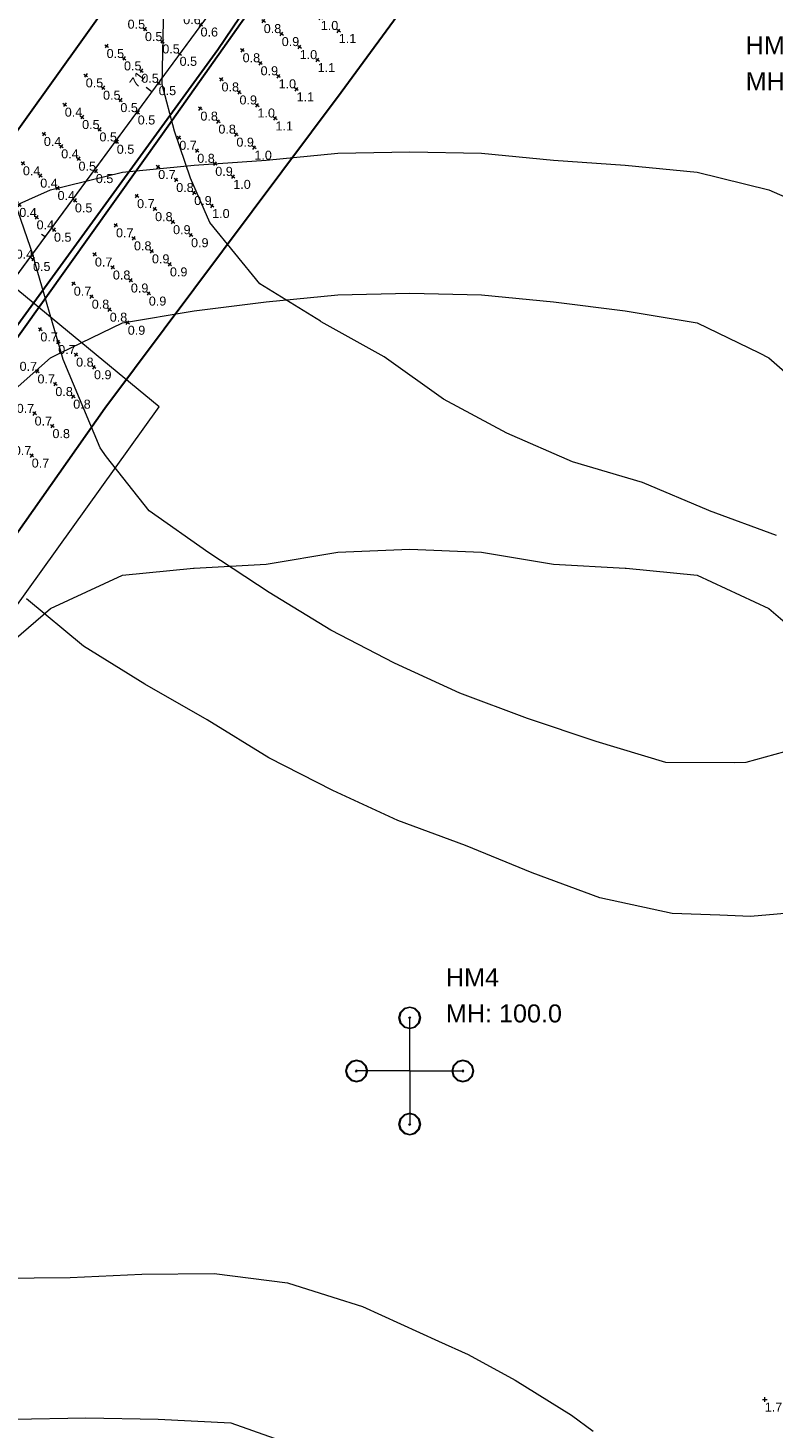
# Model space of a CAD drawing. Extents: x 11759 to 13757, y -2685 to 8839.
# Tile 43 of 55: x 12976 to 13183, y 5996 to 6384. Entities that reach past the tile are written whole.
import ezdxf

# ---------------------------------------------------------------- set-up
doc = ezdxf.new("R2010")
doc.units = 0
doc.header["$MEASUREMENT"] = 0
for name, color, linetype, lineweight in [('AGI32-115446_BK001 - Copy -- 2023-Jan-03 22h-01m-38s-DRAWING', 7, 'Continuous', 0), ('AGI32-Project_1-CALCPTS', 7, 'Continuous', 0), ('AGI32-Project_1-LUMINAIRE', 7, 'Continuous', 0), ('AGI32-Project_1-MARKPOINT', 7, 'Continuous', 0), ('AGI32-Project_1-OBJECT', 7, 'Continuous', 0), ('AGI32-Project_1-POLE_PENDANT', 7, 'Continuous', 0), ('AGI32-Project_1-STATISTICAL_AREA', 7, 'Continuous', 0), ('AGI32-Project_1-TEMPLATE', 7, 'Continuous', 0)]:
    doc.layers.add(name, color=color, linetype=linetype, lineweight=lineweight)
doc.styles.add('AGI32-Arial', font='arial.ttf')

# ---------------------------------------------------------------- blocks, each defined once
blk = doc.blocks.new('AGI32-ID1buv4w-Project_1-OBJECT-159')
at = {"layer": 'AGI32-Project_1-OBJECT', "color": 8, "linetype": 'Continuous', "lineweight": 0}
blk.add_polyline3d([(601.258, 4221.581, 18.039), (574.573, 4183.459, 18.039), (644.463, 4127.546, 18.039), (911.319, 4499.873, 18.039), (846.511, 4553.244, 18.039)], close=True, dxfattribs=at)
blk = doc.blocks.new('AGI32-ID1buv4w-Project_1-STATISTICAL_AREA-SR 159 - EB')
at = {"layer": 'AGI32-Project_1-STATISTICAL_AREA', "color": 7, "linetype": 'Continuous', "lineweight": 30}
for p, q in [((1062.47, 4724.35), (961.79, 4587.07)), ((912.21, 4575.63), (967.13, 4653.42)), ((961.79, 4587.07), (896.19, 4499.35)), ((822.21, 4449.4), (912.21, 4575.63)), ((896.19, 4499.35), (791.7, 4351.01))]:
    blk.add_line(p, q, dxfattribs=at)
blk = doc.blocks.new('AGI32-ID1buv4w-Project_1-STATISTICAL_AREA-SR 159 - WB')
at = {"layer": 'AGI32-Project_1-STATISTICAL_AREA', "color": 7, "linetype": 'Continuous', "lineweight": 30}
for p, q in [((1023.64, 4740.43), (927.54, 4598.94)), ((858.13, 4557.38), (926.78, 4653.1)), ((927.54, 4598.94), (808.94, 4436.1))]:
    blk.add_line(p, q, dxfattribs=at)
blk = doc.blocks.new('AGI32-ID1buv4w-Project_1-LUMINAIRE-HM4_Symbol')
at = {"layer": 'AGI32-Project_1-LUMINAIRE', "color": 7, "linetype": 'ByBlock', "lineweight": 0}
for p, q in [((-0.87, 0.5), (-1, 0)), ((-0.87, 0.5, -0.3), (-1, 0, -0.3)), ((-1, 0), (-0.87, 0.5)), ((-1, 0), (-0.87, -0.5)), ((-1, 0, -0.3), (-1, 0)), ((-1, 0, -0.3), (-0.87, -0.5, -0.3)), ((-0.87, -0.5), (-1, 0)), ((-1, 0), (-1, 0, -0.3)), ((-0.82, 0.45, -0.3), (-0.95, 0, -0.3)), ((-0.95, 0, -0.3), (-0.82, -0.45, -0.3)), ((-0.5, 0.87), (-0.87, 0.5)), ((-0.5, 0.87, -0.3), (-0.87, 0.5, -0.3)), ((-0.87, 0.5), (-0.5, 0.87)), ((-0.87, 0.5, -0.3), (-0.87, 0.5)), ((-0.87, 0.5), (-0.87, 0.5, -0.3)), ((-0.45, 0.82, -0.3), (-0.82, 0.45, -0.3)), ((0, 1), (-0.5, 0.87)), ((0, 1, -0.3), (-0.5, 0.87, -0.3)), ((-0.5, 0.87), (0, 1)), ((-0.5, 0.87, -0.3), (-0.5, 0.87)), ((-0.5, 0.87), (-0.5, 0.87, -0.3)), ((0, 0.95, -0.3), (-0.45, 0.82, -0.3)), ((-0.1, 0), (0.1, 0)), ((0.5, 0.87), (0, 1)), ((0.5, 0.87, -0.3), (0, 1, -0.3)), ((0, 1, -0.3), (0, 1)), ((0, 1), (0.5, 0.87)), ((0, 1), (0, 1, -0.3)), ((0.45, 0.82, -0.3), (0, 0.95, -0.3)), ((0, -0.1), (0, 0.1)), ((0, 0.1), (0.1, 0)), ((0, -0.1), (0.1, 0)), ((0.82, 0.45, -0.3), (0.45, 0.82, -0.3)), ((0.87, 0.5), (0.5, 0.87)), ((0.87, 0.5, -0.3), (0.5, 0.87, -0.3)), ((0.5, 0.87, -0.3), (0.5, 0.87)), ((0.5, 0.87), (0.87, 0.5)), ((0.5, 0.87), (0.5, 0.87, -0.3)), ((0.95, 0, -0.3), (0.82, 0.45, -0.3)), ((0.82, -0.45, -0.3), (0.95, 0, -0.3)), ((1, 0), (0.87, 0.5)), ((1, 0, -0.3), (0.87, 0.5, -0.3)), ((0.87, 0.5, -0.3), (0.87, 0.5)), ((0.87, 0.5), (1, 0)), ((0.87, 0.5), (0.87, 0.5, -0.3)), ((0.87, -0.5), (1, 0)), ((0.87, -0.5, -0.3), (1, 0, -0.3)), ((1, 0), (0.87, -0.5)), ((1, 0), (1, 0, -0.3)), ((1, 0, -0.3), (1, 0)), ((-0.87, -0.5), (-0.5, -0.87)), ((-0.87, -0.5, -0.3), (-0.87, -0.5)), ((-0.87, -0.5, -0.3), (-0.5, -0.87, -0.3)), ((-0.5, -0.87), (-0.87, -0.5)), ((-0.87, -0.5), (-0.87, -0.5, -0.3)), ((-0.82, -0.45, -0.3), (-0.45, -0.82, -0.3)), ((-0.5, -0.87), (0, -1)), ((-0.5, -0.87, -0.3), (-0.5, -0.87)), ((-0.5, -0.87, -0.3), (0, -1, -0.3)), ((0, -1), (-0.5, -0.87)), ((-0.5, -0.87), (-0.5, -0.87, -0.3)), ((-0.45, -0.82, -0.3), (0, -0.95, -0.3)), ((0, -0.95, -0.3), (0.45, -0.82, -0.3)), ((0, -1), (0.5, -0.87)), ((0, -1, -0.3), (0.5, -0.87, -0.3)), ((0.5, -0.87), (0, -1)), ((0, -1, -0.3), (0, -1)), ((0, -1), (0, -1, -0.3)), ((0.45, -0.82, -0.3), (0.82, -0.45, -0.3)), ((0.5, -0.87), (0.87, -0.5)), ((0.5, -0.87, -0.3), (0.87, -0.5, -0.3)), ((0.87, -0.5), (0.5, -0.87)), ((0.5, -0.87, -0.3), (0.5, -0.87)), ((0.5, -0.87), (0.5, -0.87, -0.3)), ((0.87, -0.5, -0.3), (0.87, -0.5)), ((0.87, -0.5), (0.87, -0.5, -0.3))]:
    blk.add_line(p, q, dxfattribs=at)
blk = doc.blocks.new('AGI32-ID1buv4w-Project_1-LUMINAIRE-HM4_91-1')
at = {"layer": 'AGI32-Project_1-LUMINAIRE', "color": 7, "linetype": 'ByBlock', "lineweight": 0, "xscale": 3, "yscale": 3, "zscale": 3}
blk.add_blockref('AGI32-ID1buv4w-Project_1-LUMINAIRE-HM4_Symbol', (0, 0), dxfattribs=at)
blk = doc.blocks.new('AGI32-ID1buv4w-Project_1-LUMINAIRE-HM4_91-2')
at = {"layer": 'AGI32-Project_1-LUMINAIRE', "color": 7, "linetype": 'ByBlock', "lineweight": 0, "xscale": 3, "yscale": 3, "zscale": 3}
blk.add_blockref('AGI32-ID1buv4w-Project_1-LUMINAIRE-HM4_Symbol', (0, 0), dxfattribs=at)
blk = doc.blocks.new('AGI32-ID1buv4w-Project_1-LUMINAIRE-HM4_91-3')
at = {"layer": 'AGI32-Project_1-LUMINAIRE', "color": 7, "linetype": 'ByBlock', "lineweight": 0, "xscale": 3, "yscale": 3, "zscale": 3}
blk.add_blockref('AGI32-ID1buv4w-Project_1-LUMINAIRE-HM4_Symbol', (0, 0), dxfattribs=at)
blk = doc.blocks.new('AGI32-ID1buv4w-Project_1-LUMINAIRE-HM4_91-4')
at = {"layer": 'AGI32-Project_1-LUMINAIRE', "color": 7, "linetype": 'ByBlock', "lineweight": 0, "xscale": 3, "yscale": 3, "zscale": 3}
blk.add_blockref('AGI32-ID1buv4w-Project_1-LUMINAIRE-HM4_Symbol', (0, 0), dxfattribs=at)
blk = doc.blocks.new('AGI32-ID1buv4w-Project_1-LUMINAIRE-HM4_91_Labels')
at = {"layer": 'AGI32-Project_1-LUMINAIRE', "color": 7, "linetype": 'ByBlock', "lineweight": 0, "char_height": 5, "attachment_point": 1, "style": 'AGI32-Arial'}
for s, insert in [('HM4', (10.05, 28.48, 100)), ('MH: 100.0', (10.05, 18.48, 100))]:
    blk.add_mtext(s, dxfattribs=dict(at, insert=insert))
blk = doc.blocks.new('AGI32-ID1buv4w-Project_1-LUMINAIRE-HM4_Template2')
at = {"layer": 'AGI32-Project_1-TEMPLATE', "color": 1, "linetype": 'ByBlock', "lineweight": 0}
for p, q in [((-59.82, 251.5, -100), (-39.88, 252.8, -100)), ((-39.88, 252.8, -100), (-19.94, 254.78, -100)), ((-19.94, 254.78, -100), (0, 255.18, -100)), ((0, 255.18, -100), (19.94, 254.78, -100)), ((19.94, 254.78, -100), (39.88, 252.8, -100)), ((39.88, 252.8, -100), (59.82, 251.5, -100)), ((-99.7, 244.62, -100), (-79.76, 249.5, -100)), ((-79.76, 249.5, -100), (-59.82, 251.5, -100)), ((59.82, 251.5, -100), (79.76, 249.5, -100)), ((79.76, 249.5, -100), (99.7, 244.62, -100)), ((-111.77, 239.28, -100), (-99.7, 244.62, -100)), ((99.7, 244.62, -100), (111.77, 239.28, -100)), ((111.77, 239.28, -100), (119.64, 235.83, -100)), ((119.64, 235.83, -100), (139.58, 223.87, -100)), ((139.58, 223.87, -100), (147.4, 219.34, -100)), ((147.4, 219.34, -100), (159.52, 210.76, -100)), ((159.52, 210.76, -100), (173.98, 199.4, -100)), ((173.98, 199.4, -100), (179.46, 194.39, -100)), ((139.58, -223.87, -100), (119.64, -235.83, -100)), ((119.64, -235.83, -100), (111.77, -239.28, -100)), ((111.77, -239.28, -100), (99.7, -244.62, -100)), ((-79.76, -249.5, -100), (-99.7, -244.62, -100)), ((99.7, -244.62, -100), (79.76, -249.5, -100)), ((-59.82, -251.5, -100), (-79.76, -249.5, -100)), ((-39.88, -252.8, -100), (-59.82, -251.5, -100)), ((59.82, -251.5, -100), (39.88, -252.8, -100)), ((79.76, -249.5, -100), (59.82, -251.5, -100)), ((-19.94, -254.78, -100), (-39.88, -252.8, -100)), ((0, -255.18, -100), (-19.94, -254.78, -100)), ((19.94, -254.78, -100), (0, -255.18, -100)), ((39.88, -252.8, -100), (19.94, -254.78, -100))]:
    blk.add_line(p, q, dxfattribs=at)
at = {"layer": 'AGI32-Project_1-TEMPLATE', "color": 5, "linetype": 'ByBlock', "lineweight": 0}
for p, q in [((-39.88, 213.54, -100), (-19.94, 215.43, -100)), ((-19.94, 215.43, -100), (0, 215.91, -100)), ((0, 215.91, -100), (19.94, 215.43, -100)), ((19.94, 215.43, -100), (39.88, 213.54, -100)), ((-79.76, 207.72, -100), (-59.82, 210.98, -100)), ((-59.82, 210.98, -100), (-39.88, 213.54, -100)), ((39.88, 213.54, -100), (59.82, 210.98, -100)), ((59.82, 210.98, -100), (79.76, 207.72, -100)), ((-96.98, 199.4, -100), (-79.76, 207.72, -100)), ((79.76, 207.72, -100), (96.98, 199.4, -100)), ((-99.7, 198.01, -100), (-96.98, 199.4, -100)), ((96.98, 199.4, -100), (99.7, 198.01, -100)), ((-119.64, 180.41, -100), (-99.7, 198.01, -100)), ((99.7, 198.01, -100), (119.64, 180.41, -100)), ((-139.58, -158.23, -100), (-158.23, -139.58, -100)), ((-138.58, -159.52, -100), (-139.58, -158.23, -100)), ((-120.57, -179.46, -100), (-138.58, -159.52, -100)), ((-119.64, -180.41, -100), (-120.57, -179.46, -100)), ((-99.7, -198.01, -100), (-119.64, -180.41, -100)), ((119.64, -180.41, -100), (99.7, -198.01, -100)), ((-96.98, -199.4, -100), (-99.7, -198.01, -100)), ((99.7, -198.01, -100), (96.98, -199.4, -100)), ((-79.76, -207.72, -100), (-96.98, -199.4, -100)), ((96.98, -199.4, -100), (79.76, -207.72, -100)), ((-59.82, -210.98, -100), (-79.76, -207.72, -100)), ((79.76, -207.72, -100), (59.82, -210.98, -100)), ((-39.88, -213.54, -100), (-59.82, -210.98, -100)), ((-19.94, -215.43, -100), (-39.88, -213.54, -100)), ((39.88, -213.54, -100), (19.94, -215.43, -100)), ((59.82, -210.98, -100), (39.88, -213.54, -100)), ((0, -215.91, -100), (-19.94, -215.43, -100)), ((19.94, -215.43, -100), (0, -215.91, -100))]:
    blk.add_line(p, q, dxfattribs=at)
at = {"layer": 'AGI32-Project_1-TEMPLATE', "color": 3, "linetype": 'ByBlock', "lineweight": 0}
for p, q in [((-39.88, 140.7, -100), (-19.94, 144.04, -100)), ((-19.94, 144.04, -100), (0, 144.89, -100)), ((0, 144.89, -100), (19.94, 144.04, -100)), ((19.94, 144.04, -100), (39.88, 140.7, -100)), ((-59.82, 139.61, -100), (-39.88, 140.7, -100)), ((39.88, 140.7, -100), (59.82, 139.61, -100)), ((-99.7, 128.36, -100), (-79.76, 137.62, -100)), ((-79.76, 137.62, -100), (-60.05, 139.58, -100)), ((-60.05, 139.58, -100), (-59.82, 139.61, -100)), ((59.82, 139.61, -100), (60.05, 139.58, -100)), ((60.05, 139.58, -100), (79.76, 137.62, -100)), ((79.76, 137.62, -100), (99.7, 128.36, -100)), ((-109.89, 119.64, -100), (-99.7, 128.36, -100)), ((99.7, 128.36, -100), (109.89, 119.64, -100)), ((-128.36, -99.7, -100), (-137.62, -79.76, -100)), ((-119.64, -109.89, -100), (-128.36, -99.7, -100)), ((-109.89, -119.64, -100), (-119.64, -109.89, -100)), ((-99.7, -128.36, -100), (-109.89, -119.64, -100)), ((-79.76, -137.62, -100), (-99.7, -128.36, -100)), ((-60.05, -139.58, -100), (-79.76, -137.62, -100)), ((-59.82, -139.61, -100), (-60.05, -139.58, -100)), ((-39.88, -140.7, -100), (-59.82, -139.61, -100)), ((59.82, -139.61, -100), (39.88, -140.7, -100)), ((60.05, -139.58, -100), (59.82, -139.61, -100)), ((79.76, -137.62, -100), (60.05, -139.58, -100)), ((-19.94, -144.04, -100), (-39.88, -140.7, -100)), ((39.88, -140.7, -100), (19.94, -144.04, -100)), ((0, -144.89, -100), (-19.94, -144.04, -100)), ((19.94, -144.04, -100), (0, -144.89, -100))]:
    blk.add_line(p, q, dxfattribs=at)
blk = doc.blocks.new('AGI32-ID1buv4w-Project_1-LUMINAIRE-HM4_91')
at = {"layer": 'AGI32-Project_1-POLE_PENDANT', "color": 7, "linetype": 'ByBlock', "lineweight": 0}
for q in [(0, 14.751), (-14.751, 0), (14.751, 0), (0, -14.751), (0, 0, -100)]:
    blk.add_line((0, 0), q, dxfattribs=at)
at = {"layer": 'AGI32-Project_1-LUMINAIRE', "color": 7, "linetype": 'ByBlock', "lineweight": 0}
for name, p in [('AGI32-ID1buv4w-Project_1-LUMINAIRE-HM4_91_Labels', (0, 0, -100)), ('AGI32-ID1buv4w-Project_1-LUMINAIRE-HM4_91-1', (14.751, 0))]:
    blk.add_blockref(name, p, dxfattribs=at)
for name, p, rotation in [('AGI32-ID1buv4w-Project_1-LUMINAIRE-HM4_91-2', (0, 14.751), 90.00007750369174), ('AGI32-ID1buv4w-Project_1-LUMINAIRE-HM4_91-3', (-14.751, 0), 180.0001550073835), ('AGI32-ID1buv4w-Project_1-LUMINAIRE-HM4_91-4', (0, -14.751), 270.0002325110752)]:
    blk.add_blockref(name, p, dxfattribs=dict(at, rotation=rotation))
at = {"layer": 'AGI32-Project_1-TEMPLATE', "color": 7, "linetype": 'ByBlock', "lineweight": 0}
blk.add_blockref('AGI32-ID1buv4w-Project_1-LUMINAIRE-HM4_Template2', (0, 0), dxfattribs=at)
blk = doc.blocks.new('AGI32-ID1buv4w-Project_1-LUMINAIRE-HM4_92')
at = {"layer": 'AGI32-Project_1-TEMPLATE', "color": 7, "linetype": 'ByBlock', "lineweight": 0}
blk.add_blockref('AGI32-ID1buv4w-Project_1-LUMINAIRE-HM4_Template2', (0, 0), dxfattribs=at)
blk = doc.blocks.new('AGI32-ID1buv4w-Project_1-LUMINAIRE-HM4_127_Labels')
at = {"layer": 'AGI32-Project_1-LUMINAIRE', "color": 7, "linetype": 'ByBlock', "lineweight": 0, "char_height": 5, "attachment_point": 1, "style": 'AGI32-Arial'}
for s, insert in [('HM4', (2.9, -20.03, 100)), ('MH: 100.0', (2.9, -30.03, 100))]:
    blk.add_mtext(s, dxfattribs=dict(at, insert=insert))
blk = doc.blocks.new('AGI32-ID1buv4w-Project_1-LUMINAIRE-HM4_127')
at = {"layer": 'AGI32-Project_1-LUMINAIRE', "color": 7, "linetype": 'ByBlock', "lineweight": 0, "rotation": 25.97371137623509}
blk.add_blockref('AGI32-ID1buv4w-Project_1-LUMINAIRE-HM4_127_Labels', (0, 0, -100), dxfattribs=at)
at = {"layer": 'AGI32-Project_1-TEMPLATE', "color": 7, "linetype": 'ByBlock', "lineweight": 0}
blk.add_blockref('AGI32-ID1buv4w-Project_1-LUMINAIRE-HM4_Template2', (0, 0), dxfattribs=at)
blk = doc.blocks.new('AGI32-ID1buv4w-MARKPOINT')
at = {"layer": 'AGI32-Project_1-MARKPOINT', "color": 0, "linetype": 'Continuous', "lineweight": 0}
for p, q in [((-0.125, 0), (0.125, 0)), ((0, -0.125), (0, 0.125))]:
    blk.add_line(p, q, dxfattribs=at)
blk = doc.blocks.new('AGI32-ID1buv4w-Project_1-CALCPTS-US 159 EB - STA 65+00 TO STA 70+00_Luminance')
at = {"layer": 'AGI32-Project_1-MARKPOINT', "color": 154, "linetype": 'Continuous', "lineweight": 0, "xscale": 4.999999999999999, "yscale": 4.999999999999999, "zscale": 4.999999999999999, "rotation": 54.81004857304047}
for p in [(878.31, 4521.33, 18.89), (883.27, 4517.83, 18.89), (888.23, 4514.33, 18.89), (877.51, 4509.66, 18.89), (893.2, 4510.83, 18.89), (882.47, 4506.16, 18.89), (887.43, 4502.66, 18.89), (876.71, 4497.99, 18.89), (881.67, 4494.49, 18.89), (875.91, 4486.31, 18.89)]:
    blk.add_blockref('AGI32-ID1buv4w-MARKPOINT', p, dxfattribs=at)
at = {"layer": 'AGI32-Project_1-CALCPTS', "color": 154, "linetype": 'Continuous', "lineweight": 0, "char_height": 2.5, "attachment_point": 1, "style": 'AGI32-Arial'}
for s, insert in [('0.7', (878.31, 4520.5, 18.89)), ('0.7', (883.27, 4517, 18.89)), ('0.7', (872.54, 4512.33, 18.89)), ('0.8', (888.23, 4513.5, 18.89)), ('0.7', (877.51, 4508.83, 18.89)), ('0.9', (893.2, 4510, 18.89)), ('0.8', (882.47, 4505.33, 18.89)), ('0.7', (871.74, 4500.66, 18.89)), ('0.8', (887.43, 4501.83, 18.89)), ('0.7', (876.71, 4497.15, 18.89)), ('0.8', (881.67, 4493.65, 18.89)), ('0.7', (870.94, 4488.98, 18.89)), ('0.7', (875.91, 4485.48, 18.89))]:
    blk.add_mtext(s, dxfattribs=dict(at, insert=insert))
blk = doc.blocks.new('AGI32-ID1buv4w-Project_1-CALCPTS-US 159 EB - STA 70+00 TO STA 72+50_Luminance')
at = {"layer": 'AGI32-Project_1-MARKPOINT', "color": 154, "linetype": 'Continuous', "lineweight": 0, "extrusion": (-0.021097, 0.015259, 0.999661), "xscale": 5.000000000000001, "yscale": 5.000000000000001, "zscale": 5.000000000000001, "rotation": 180}
for p in [(-4403.88, -1937, 64.63), (-4403.88, -1930.84, 64.47), (-4393.88, -1936.99, 64.89), (-4403.88, -1924.68, 64.31), (-4393.88, -1930.83, 64.73), (-4403.88, -1918.52, 64.15), (-4383.88, -1936.99, 65.15), (-4393.88, -1924.67, 64.57), (-4383.89, -1930.83, 64.99), (-4393.88, -1918.51, 64.41), (-4373.89, -1936.98, 65.41), (-4383.89, -1924.67, 64.83), (-4373.89, -1930.82, 65.25), (-4383.89, -1918.51, 64.67), (-4363.89, -1936.97, 65.67), (-4373.89, -1924.66, 65.09), (-4363.89, -1930.81, 65.51), (-4373.89, -1918.5, 64.93), (-4353.9, -1936.97, 65.93), (-4363.89, -1924.65, 65.35), (-4353.9, -1930.81, 65.77), (-4363.89, -1918.49, 65.19), (-4343.9, -1936.96, 66.19), (-4353.9, -1924.65, 65.61), (-4343.9, -1930.8, 66.03), (-4353.9, -1918.49, 65.45), (-4333.9, -1936.95, 66.45), (-4343.9, -1924.64, 65.87), (-4333.9, -1930.79, 66.29), (-4343.9, -1918.48, 65.71), (-4333.9, -1924.63, 66.13), (-4323.91, -1936.95, 66.71), (-4323.91, -1930.79, 66.55), (-4333.9, -1918.47, 65.97), (-4323.91, -1924.63, 66.39), (-4313.91, -1936.94, 66.97), (-4323.91, -1918.47, 66.23), (-4313.91, -1930.78, 66.81), (-4313.91, -1924.62, 66.65), (-4303.91, -1936.93, 67.23), (-4313.91, -1918.46, 66.49), (-4303.91, -1930.77, 67.07), (-4293.92, -1936.93, 67.49), (-4303.91, -1924.61, 66.91), (-4303.91, -1918.45, 66.75), (-4293.92, -1930.77, 67.33), (-4283.92, -1936.92, 67.75), (-4293.92, -1924.61, 67.17), (-4283.92, -1930.76, 67.59), (-4293.92, -1918.45, 67.01), (-4273.92, -1936.91, 68.01), (-4283.92, -1924.6, 67.43), (-4273.92, -1930.75, 67.85), (-4283.92, -1918.44, 67.27), (-4263.93, -1936.91, 68.27), (-4273.92, -1924.59, 67.69), (-4263.93, -1930.75, 68.11), (-4273.92, -1918.43, 67.53), (-4253.93, -1936.9, 68.53), (-4263.93, -1924.59, 67.95), (-4253.93, -1930.74, 68.37), (-4263.93, -1918.43, 67.79), (-4243.93, -1936.89, 68.79), (-4253.93, -1924.58, 68.21), (-4243.93, -1930.73, 68.63), (-4253.93, -1918.42, 68.05), (-4233.94, -1936.89, 69.05), (-4243.93, -1924.57, 68.47), (-4233.94, -1930.73, 68.89), (-4243.93, -1918.41, 68.31), (-4223.94, -1936.88, 69.31), (-4233.94, -1924.57, 68.73), (-4223.94, -1930.72, 69.15), (-4233.94, -1918.41, 68.57), (-4213.94, -1936.87, 69.57), (-4223.94, -1924.56, 68.99), (-4213.94, -1930.71, 69.41), (-4223.94, -1918.4, 68.83), (-4213.94, -1924.55, 69.25), (-4203.95, -1936.87, 69.83), (-4203.95, -1930.71, 69.67), (-4213.94, -1918.39, 69.09), (-4203.95, -1924.55, 69.51), (-4193.95, -1936.86, 70.09), (-4203.95, -1918.39, 69.35), (-4193.95, -1930.7, 69.93), (-4193.95, -1924.54, 69.77), (-4193.95, -1918.38, 69.61)]:
    blk.add_blockref('AGI32-ID1buv4w-MARKPOINT', p, dxfattribs=at)
at = {"layer": 'AGI32-Project_1-CALCPTS', "color": 154, "linetype": 'Continuous', "lineweight": 0, "extrusion": (-0.021097, 0.015259, 0.999661), "char_height": 2.5, "attachment_point": 1, "text_direction": (0.999777, 0.000161, 0.021097), "style": 'AGI32-Arial'}
for s, insert in [('0.6', (1010.62, 4703.29, 14.19)), ('0.6', (1015.61, 4699.67, 14.19)), ('0.6', (1004.76, 4695.19, 14.45)), ('0.6', (1020.61, 4696.06, 14.19)), ('0.6', (1009.75, 4691.57, 14.45)), ('0.7', (1025.6, 4692.45, 14.19)), ('0.6', (998.9, 4687.09, 14.71)), ('0.6', (1014.75, 4687.96, 14.45)), ('0.6', (1003.9, 4683.47, 14.71)), ('0.7', (1019.74, 4684.35, 14.45)), ('0.7', (1008.89, 4679.86, 14.71)), ('0.6', (993.04, 4678.99, 14.97)), ('0.7', (998.04, 4675.37, 14.97)), ('0.7', (1013.88, 4676.25, 14.71)), ('0.7', (1003.03, 4671.76, 14.97)), ('0.6', (987.19, 4670.89, 15.23)), ('0.7', (1008.02, 4668.15, 14.97)), ('0.7', (992.18, 4667.27, 15.23)), ('0.6', (981.33, 4662.79, 15.49)), ('0.7', (997.17, 4663.66, 15.23)), ('0.7', (1002.16, 4660.05, 15.23)), ('0.7', (986.32, 4659.17, 15.49)), ('0.6', (975.47, 4654.69, 15.75)), ('0.7', (991.31, 4655.56, 15.49)), ('0.7', (980.46, 4651.08, 15.75)), ('0.7', (996.31, 4651.95, 15.49)), ('0.7', (969.61, 4646.59, 16.01)), ('0.7', (985.45, 4647.46, 15.75)), ('0.7', (974.6, 4642.98, 16.01)), ('0.8', (990.45, 4643.85, 15.75)), ('0.7', (963.75, 4638.49, 16.27)), ('0.7', (979.59, 4639.36, 16.01)), ('0.7', (968.74, 4634.88, 16.27)), ('0.8', (984.59, 4635.75, 16.01)), ('0.7', (957.89, 4630.39, 16.53)), ('0.7', (973.74, 4631.26, 16.27)), ('0.8', (962.88, 4626.78, 16.53)), ('0.8', (978.73, 4627.65, 16.27)), ('0.8', (952.03, 4622.29, 16.79)), ('0.8', (967.88, 4623.16, 16.53)), ('0.9', (957.03, 4618.68, 16.79)), ('0.9', (972.87, 4619.55, 16.53)), ('0.8', (946.17, 4614.19, 17.05)), ('0.9', (962.02, 4615.06, 16.79)), ('0.9', (951.17, 4610.58, 17.05)), ('1.0', (967.01, 4611.45, 16.79)), ('0.8', (940.32, 4606.09, 17.31)), ('1.0', (956.16, 4606.96, 17.05)), ('0.9', (945.31, 4602.48, 17.31)), ('1.1', (961.15, 4603.35, 17.05)), ('0.8', (934.46, 4597.99, 17.57)), ('1.0', (950.3, 4598.86, 17.31)), ('0.9', (939.45, 4594.38, 17.57)), ('1.1', (955.29, 4595.25, 17.31)), ('0.8', (928.6, 4589.89, 17.83)), ('1.0', (944.44, 4590.76, 17.57)), ('0.9', (933.59, 4586.28, 17.83)), ('1.1', (949.44, 4587.15, 17.57)), ('1.0', (938.58, 4582.66, 17.83)), ('0.8', (922.74, 4581.79, 18.09)), ('0.8', (927.73, 4578.18, 18.09)), ('1.1', (943.58, 4579.05, 17.83)), ('0.9', (932.73, 4574.56, 18.09)), ('0.7', (916.88, 4573.69, 18.35)), ('1.0', (937.72, 4570.95, 18.09)), ('0.8', (921.87, 4570.08, 18.35)), ('0.7', (911.02, 4565.59, 18.61)), ('0.9', (926.87, 4566.46, 18.35)), ('1.0', (931.86, 4562.85, 18.35)), ('0.8', (916.02, 4561.98, 18.61)), ('0.7', (905.16, 4557.49, 18.87)), ('0.9', (921.01, 4558.37, 18.61)), ('0.8', (910.16, 4553.88, 18.87)), ('1.0', (926, 4554.75, 18.61)), ('0.7', (899.31, 4549.39, 19.13)), ('0.9', (915.15, 4550.27, 18.87)), ('0.8', (904.3, 4545.78, 19.13)), ('0.9', (920.14, 4546.65, 18.87)), ('0.7', (893.45, 4541.29, 19.39)), ('0.9', (909.29, 4542.17, 19.13)), ('0.8', (898.44, 4537.68, 19.39)), ('0.9', (914.28, 4538.55, 19.13)), ('0.7', (887.59, 4533.19, 19.65)), ('0.9', (903.43, 4534.07, 19.39)), ('0.8', (892.58, 4529.58, 19.65)), ('0.9', (908.42, 4530.45, 19.39)), ('0.8', (897.57, 4525.97, 19.65)), ('0.9', (902.57, 4522.35, 19.65))]:
    blk.add_mtext(s, dxfattribs=dict(at, insert=insert))
blk = doc.blocks.new('AGI32-ID1buv4w-Project_1-CALCPTS-US 159 WB - STA 72+50 TO STA 70+00_Luminance')
at = {"layer": 'AGI32-Project_1-MARKPOINT', "color": 154, "linetype": 'Continuous', "lineweight": 0, "xscale": 5.000000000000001, "yscale": 5.000000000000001, "zscale": 5.000000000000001, "rotation": 234.46220752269}
for p in [(983.9, 4722.06, 18.78), (988.71, 4718.63, 18.78), (978.09, 4713.93, 18.78), (993.52, 4715.19, 18.78), (982.9, 4710.49, 18.78), (998.34, 4711.75, 18.78), (972.28, 4705.79, 18.78), (987.71, 4707.05, 18.78), (977.09, 4702.35, 18.78), (992.52, 4703.62, 18.78), (981.9, 4698.92, 18.78), (966.46, 4697.65, 18.78), (971.28, 4694.22, 18.78), (986.71, 4695.48, 18.78), (976.09, 4690.78, 18.78), (960.65, 4689.52, 18.78), (980.9, 4687.34, 18.78), (965.46, 4686.08, 18.78), (970.27, 4682.64, 18.78), (954.84, 4681.38, 18.78), (975.09, 4679.2, 18.78), (959.65, 4677.94, 18.78), (964.46, 4674.51, 18.78), (949.03, 4673.24, 18.78), (969.27, 4671.07, 18.78), (953.84, 4669.8, 18.78), (943.21, 4665.1, 18.78), (958.65, 4666.37, 18.78), (963.46, 4662.93, 18.78), (948.03, 4661.67, 18.78), (937.4, 4656.97, 18.78), (952.84, 4658.23, 18.78), (942.21, 4653.53, 18.78), (957.65, 4654.79, 18.78), (931.59, 4648.83, 18.78), (947.02, 4650.09, 18.78), (936.4, 4645.39, 18.78), (951.84, 4646.66, 18.78), (925.78, 4640.69, 18.78), (941.21, 4641.96, 18.78), (930.59, 4637.26, 18.78), (946.02, 4638.52, 18.78), (919.96, 4632.56, 18.78), (935.4, 4633.82, 18.78), (924.78, 4629.12, 18.78), (940.21, 4630.38, 18.78), (914.15, 4624.42, 18.78), (929.59, 4625.68, 18.78), (918.96, 4620.98, 18.78), (934.4, 4622.24, 18.78), (908.34, 4616.28, 18.78), (923.77, 4617.54, 18.78), (913.15, 4612.84, 18.78), (928.59, 4614.11, 18.78), (917.96, 4609.41, 18.78), (902.53, 4608.14, 18.78), (907.34, 4604.71, 18.78), (922.77, 4605.97, 18.78), (912.15, 4601.27, 18.78), (896.71, 4600.01, 18.78), (916.96, 4597.83, 18.78), (901.53, 4596.57, 18.78), (906.34, 4593.13, 18.78), (890.9, 4591.87, 18.78), (911.15, 4589.69, 18.78), (895.71, 4588.43, 18.78), (885.09, 4583.73, 18.78), (900.52, 4584.99, 18.78), (905.34, 4581.56, 18.78), (889.9, 4580.29, 18.78), (879.28, 4575.59, 18.78), (894.71, 4576.86, 18.78), (899.52, 4573.42, 18.78), (884.09, 4572.16, 18.78), (873.46, 4567.46, 18.78), (888.9, 4568.72, 18.78), (878.28, 4564.02, 18.78), (893.71, 4565.28, 18.78), (867.65, 4559.32, 18.78), (883.09, 4560.58, 18.78), (872.46, 4555.88, 18.78), (887.9, 4557.15, 18.78), (861.84, 4551.18, 18.78), (877.27, 4552.45, 18.78), (866.65, 4547.74, 18.78), (882.09, 4549.01, 18.78), (871.46, 4544.31, 18.78), (876.27, 4540.87, 18.78)]:
    blk.add_blockref('AGI32-ID1buv4w-MARKPOINT', p, dxfattribs=at)
at = {"layer": 'AGI32-Project_1-CALCPTS', "color": 154, "linetype": 'Continuous', "lineweight": 0, "char_height": 2.5, "attachment_point": 1, "style": 'AGI32-Arial'}
for s, insert in [('0.6', (983.9, 4721.23, 18.78)), ('0.6', (988.71, 4717.79, 18.78)), ('0.7', (993.52, 4714.36, 18.78)), ('0.6', (978.09, 4713.09, 18.78)), ('0.7', (998.34, 4710.92, 18.78)), ('0.6', (982.9, 4709.66, 18.78)), ('0.6', (972.28, 4704.96, 18.78)), ('0.6', (987.71, 4706.22, 18.78)), ('0.6', (992.52, 4702.78, 18.78)), ('0.6', (977.09, 4701.52, 18.78)), ('0.6', (966.46, 4696.82, 18.78)), ('0.6', (981.9, 4698.08, 18.78)), ('0.6', (971.28, 4693.38, 18.78)), ('0.6', (986.71, 4694.65, 18.78)), ('0.6', (960.65, 4688.68, 18.78)), ('0.6', (976.09, 4689.95, 18.78)), ('0.6', (965.46, 4685.25, 18.78)), ('0.6', (980.9, 4686.51, 18.78)), ('0.6', (954.84, 4680.54, 18.78)), ('0.6', (970.27, 4681.81, 18.78)), ('0.6', (959.65, 4677.11, 18.78)), ('0.6', (975.09, 4678.37, 18.78)), ('0.6', (949.03, 4672.41, 18.78)), ('0.6', (964.46, 4673.67, 18.78)), ('0.6', (953.84, 4668.97, 18.78)), ('0.6', (969.27, 4670.23, 18.78)), ('0.6', (943.21, 4664.27, 18.78)), ('0.6', (958.65, 4665.53, 18.78)), ('0.6', (948.03, 4660.83, 18.78)), ('0.6', (963.46, 4662.1, 18.78)), ('0.6', (937.4, 4656.13, 18.78)), ('0.6', (952.84, 4657.4, 18.78)), ('0.6', (942.21, 4652.7, 18.78)), ('0.6', (957.65, 4653.96, 18.78)), ('0.6', (947.02, 4649.26, 18.78)), ('0.6', (931.59, 4648, 18.78)), ('0.6', (936.4, 4644.56, 18.78)), ('0.6', (951.84, 4645.82, 18.78)), ('0.6', (941.21, 4641.12, 18.78)), ('0.6', (925.78, 4639.86, 18.78)), ('0.6', (930.59, 4636.42, 18.78)), ('0.6', (946.02, 4637.69, 18.78)), ('0.6', (935.4, 4632.98, 18.78)), ('0.5', (919.96, 4631.72, 18.78)), ('0.6', (940.21, 4629.55, 18.78)), ('0.6', (924.78, 4628.28, 18.78)), ('0.6', (929.59, 4624.85, 18.78)), ('0.5', (914.15, 4623.58, 18.78)), ('0.6', (934.4, 4621.41, 18.78)), ('0.6', (918.96, 4620.15, 18.78)), ('0.5', (908.34, 4615.45, 18.78)), ('0.6', (923.77, 4616.71, 18.78)), ('0.6', (928.59, 4613.27, 18.78)), ('0.5', (913.15, 4612.01, 18.78)), ('0.5', (902.53, 4607.31, 18.78)), ('0.6', (917.96, 4608.57, 18.78)), ('0.5', (907.34, 4603.87, 18.78)), ('0.6', (922.77, 4605.14, 18.78)), ('0.5', (896.71, 4599.17, 18.78)), ('0.5', (912.15, 4600.44, 18.78)), ('0.5', (901.53, 4595.74, 18.78)), ('0.5', (916.96, 4597, 18.78)), ('0.5', (890.9, 4591.03, 18.78)), ('0.5', (906.34, 4592.3, 18.78)), ('0.5', (895.71, 4587.6, 18.78)), ('0.5', (911.15, 4588.86, 18.78)), ('0.4', (885.09, 4582.9, 18.78)), ('0.5', (900.52, 4584.16, 18.78)), ('0.5', (889.9, 4579.46, 18.78)), ('0.5', (905.34, 4580.72, 18.78)), ('0.4', (879.28, 4574.76, 18.78)), ('0.5', (894.71, 4576.02, 18.78)), ('0.4', (884.09, 4571.32, 18.78)), ('0.5', (899.52, 4572.59, 18.78)), ('0.4', (873.46, 4566.62, 18.78)), ('0.5', (888.9, 4567.89, 18.78)), ('0.4', (878.28, 4563.19, 18.78)), ('0.5', (893.71, 4564.45, 18.78)), ('0.4', (883.09, 4559.75, 18.78)), ('0.4', (867.65, 4558.49, 18.78)), ('0.4', (872.46, 4555.05, 18.78)), ('0.5', (887.9, 4556.31, 18.78)), ('0.4', (877.27, 4551.61, 18.78)), ('0.4', (861.84, 4550.35, 18.78)), ('0.5', (882.09, 4548.18, 18.78)), ('0.4', (866.65, 4546.91, 18.78)), ('0.4', (871.46, 4543.48, 18.78)), ('0.5', (876.27, 4540.04, 18.78))]:
    blk.add_mtext(s, dxfattribs=dict(at, insert=insert))
blk = doc.blocks.new('AGI32-ID1buv4w-Project_1-CALCPTS-US 23 NB - Ramp A')
at = {"layer": 'AGI32-Project_1-MARKPOINT', "color": 6, "linetype": 'Continuous', "lineweight": 0, "xscale": 5, "yscale": 5, "zscale": 5}
blk.add_blockref('AGI32-ID1buv4w-MARKPOINT', (1079.42, 4224.26), dxfattribs=at)
at = {"layer": 'AGI32-Project_1-CALCPTS', "color": 6, "linetype": 'Continuous', "lineweight": 0, "insert": (1079.42, 4223.43), "char_height": 2.5, "attachment_point": 1, "style": 'AGI32-Arial'}
blk.add_mtext('1.7', dxfattribs=at)

msp = doc.modelspace()

# ---------------------------------------------------------------- linework, layer by layer
at = {"layer": 'AGI32-115446_BK001 - Copy -- 2023-Jan-03 22h-01m-38s-DRAWING', "color": 7, "linetype": 'Continuous', "lineweight": 0}
for p, q in [((12469.45, 5631.68), (13068.89, 6445.41)), ((13010.69, 6366.41), (13009.08, 6367.59)), ((12981.04, 6326.15), (12980.07, 6326.86))]:
    msp.add_line(p, q, dxfattribs=at)
for points in [[(12080.6, 4903.12, 0), (12094.19, 4940.06, 0), (12446.33, 5599.83, 0), (12469.45, 5631.68, 0), (13068.89, 6445.41, 0), (13113.49, 6509.54, 0), (13275.96, 6846.33, 0), (13345.72, 7213.7, 0), (13348.02, 7291.77, 0)], [(13010.69, 6366.41, 0), (13010.69, 6366.41, 0), (13010.69, 6366.41, 0), (13010.69, 6366.41, 0), (13010.69, 6366.41, 0), (13010.69, 6366.41, 0), (13010.69, 6366.41, 0), (13010.69, 6366.41, 0), (13010.69, 6366.41, 0), (13010.69, 6366.41, 0), (13010.69, 6366.41, 0), (13010.69, 6366.41, 0), (13010.69, 6366.41, 0), (13010.69, 6366.41, 0), (13010.69, 6366.41, 0), (13010.69, 6366.41, 0), (13010.69, 6366.41, 0), (13010.69, 6366.41, 0), (13010.69, 6366.41, 0), (13010.69, 6366.41, 0), (13010.69, 6366.41, 0), (13010.69, 6366.41, 0), (13010.69, 6366.41, 0), (13010.69, 6366.41, 0), (13010.69, 6366.41, 0), (13010.69, 6366.41, 0)]]:
    msp.add_polyline3d(points, dxfattribs=at)

# ---------------------------------------------------------------- block references
at = {"layer": 'AGI32-Project_1-CALCPTS', "color": 7, "linetype": 'Continuous', "lineweight": 0}
for name in ['AGI32-ID1buv4w-Project_1-CALCPTS-US 23 NB - Ramp A', 'AGI32-ID1buv4w-Project_1-CALCPTS-US 159 WB - STA 72+50 TO STA 70+00_Luminance', 'AGI32-ID1buv4w-Project_1-CALCPTS-US 159 EB - STA 70+00 TO STA 72+50_Luminance', 'AGI32-ID1buv4w-Project_1-CALCPTS-US 159 EB - STA 65+00 TO STA 70+00_Luminance']:
    msp.add_blockref(name, (12101.41, 1779.14), dxfattribs=at)
at = {"layer": 'AGI32-Project_1-LUMINAIRE', "color": 7, "linetype": 'Continuous', "lineweight": 0}
for name, p, rotation in [('AGI32-ID1buv4w-Project_1-LUMINAIRE-HM4_127', (13172.63, 6401.9, 100), 334.0262886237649), ('AGI32-ID1buv4w-Project_1-LUMINAIRE-HM4_92', (12976.25, 5781.65, 100), 6.341005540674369)]:
    msp.add_blockref(name, p, dxfattribs=dict(at, rotation=rotation))
msp.add_blockref('AGI32-ID1buv4w-Project_1-LUMINAIRE-HM4_91', (13082.25, 6094.61, 100), dxfattribs=at)
at = {"layer": 'AGI32-Project_1-OBJECT', "color": 7, "linetype": 'Continuous', "lineweight": 0}
msp.add_blockref('AGI32-ID1buv4w-Project_1-OBJECT-159', (12101.41, 1779.14), dxfattribs=at)
at = {"layer": 'AGI32-Project_1-STATISTICAL_AREA', "color": 7, "linetype": 'Continuous', "lineweight": 0}
for name in ['AGI32-ID1buv4w-Project_1-STATISTICAL_AREA-SR 159 - WB', 'AGI32-ID1buv4w-Project_1-STATISTICAL_AREA-SR 159 - EB']:
    msp.add_blockref(name, (12101.41, 1779.14), dxfattribs=at)

# ---------------------------------------------------------------- texts
at = {"layer": 'AGI32-115446_BK001 - Copy -- 2023-Jan-03 22h-01m-38s-DRAWING', "color": 7, "linetype": 'Continuous', "lineweight": 0, "insert": (13004.24, 6368.94), "char_height": 2.8, "attachment_point": 1, "rotation": 53.6226, "style": 'AGI32-Arial'}
msp.add_mtext('71', dxfattribs=at)

doc.saveas('drawing.dxf')
